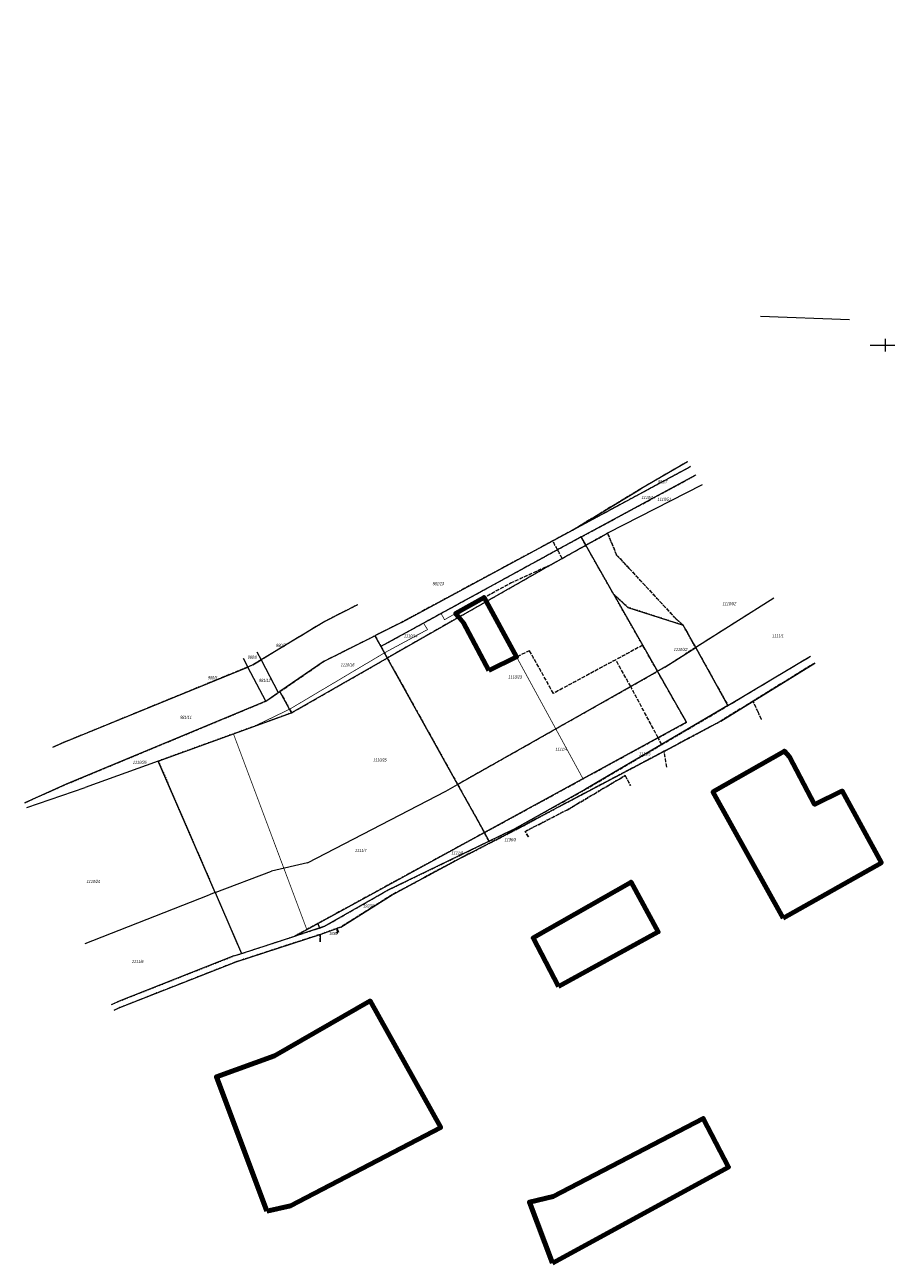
# Model space of a CAD drawing. Header units: metres. Extents: x 7408630 to 7411134, y 5569633 to 5570339.
# Tile 2 of 76: x 7409806 to 7410150, y 5569633 to 5570128. Entities that reach past the tile are written whole.
import ezdxf

# ---------------------------------------------------------------- set-up
doc = ezdxf.new("R2010")
doc.units = ezdxf.units.M
doc.header["$MEASUREMENT"] = 0
for name, pattern in [('1.5_0.5', [2, 1.5, -0.5]), ('218-500', [1, 0.5, -0.5]), ('HIDDEN', [9.525, 6.35, -3.175])]:
    doc.linetypes.add(name, pattern=pattern)
for name, color, linetype, lineweight in [('211-Nr działki', 7, 'Continuous', 0), ('217-Granica konturu klasyfikcyjnego', 7, 'Continuous', 0), ('218-Granica użytku', 7, 'Continuous', 0), ('219-Linia granicy', 7, 'Continuous', 0), ('Granica', 112, 'Continuous', 80), ('mapa krzyze', 7, 'Continuous', 0)]:
    doc.layers.add(name, color=color, linetype=linetype, lineweight=lineweight)
doc.layers.add('_MAPA', color=7, linetype='Continuous')
doc.styles.get("Standard").update_dxf_attribs({"font": 'arial.ttf'})

# ---------------------------------------------------------------- blocks, each defined once
blk = doc.blocks.new('A$C92b4fa8d')
at = {"color": 7, "linetype": 'Continuous', "lineweight": 13}
blk.add_line((-64.36, 60.16), (-99.9, 61.53), dxfattribs=at)
at = {"layer": 'mapa krzyze', "color": 7, "linetype": 'Continuous', "lineweight": 0}
for p, q in [((-50, 52.5), (-50, 50)), ((-50, 50), (-50, 47.5))]:
    blk.add_line(p, q, dxfattribs=at)
at = {"layer": 'mapa krzyze', "color": 7, "linetype": 'Continuous', "lineweight": 0, "flags": 128}
blk.add_lwpolyline([(-56.06, 50), (200, 50), (200, 178.14)], dxfattribs=at)
at = {"layer": '211-Nr działki', "color": 96, "linetype": 'Continuous', "lineweight": 13, "char_height": 1.25, "attachment_point": 7, "line_spacing_factor": 0.6}
for s, insert in [('\\FWORKING_1250;\\Q12;\\H1x;\\W0.72;981/7', (-141.05, -5.28)), ('\\FWORKING_1250;\\Q12;\\H1x;\\W0.72;1110/4', (-147.57, -11.55)), ('\\FWORKING_1250;\\Q12;\\H1x;\\W0.72;1110/51', (-141.23, -12.28)), ('\\FWORKING_1250;\\Q12;\\H1x;\\W0.72;981/13', (-231.25, -46.01)), ('\\FWORKING_1250;\\Q12;\\H1x;\\W0.72;1110/52', (-115.18, -54)), ('\\FWORKING_1250;\\Q12;\\H1x;\\W0.72;1110/14', (-242.69, -66.92)), ('\\FWORKING_1250;\\Q12;\\H1x;\\W0.72;1111/1', (-95.34, -66.87)), ('\\FWORKING_1250;\\Q12;\\H1x;\\W0.72;980/6', (-305.18, -75.39)), ('\\FWORKING_1250;\\Q12;\\H1x;\\W0.72;980/7', (-293.85, -70.7)), ('\\FWORKING_1250;\\Q12;\\H1x;\\W0.72;1110/22', (-134.71, -72.37)), ('\\FWORKING_1250;\\Q12;\\H1x;\\W0.72;1110/16', (-267.97, -78.47)), ('\\FWORKING_1250;\\Q12;\\H1x;\\W0.72;980/5', (-321.15, -83.62)), ('\\FWORKING_1250;\\Q12;\\H1x;\\W0.72;981/12', (-300.66, -84.7)), ('\\FWORKING_1250;\\Q12;\\H1x;\\W0.72;1110/23', (-200.9, -83.34)), ('\\FWORKING_1250;\\Q12;\\H1x;\\W0.72;981/11', (-332.23, -99.47)), ('\\FWORKING_1250;\\Q12;\\H1x;\\W0.72;1111/4', (-182.05, -112.25)), ('\\FWORKING_1250;\\Q12;\\H1x;\\W0.72;1111/5', (-148.61, -114.06)), ('\\FWORKING_1250;\\Q12;\\H1x;\\W0.72;1110/26', (-351.15, -117.48)), ('\\FWORKING_1250;\\Q12;\\H1x;\\W0.72;1110/25', (-255.03, -116.52)), ('\\FWORKING_1250;\\Q12;\\H1x;\\W0.72;1136/3', (-202.41, -148.42)), ('\\FWORKING_1250;\\Q12;\\H1x;\\W0.72;1111/7', (-262.29, -152.72)), ('\\FWORKING_1250;\\Q12;\\H1x;\\W0.72;1111/8', (-223.64, -153.71)), ('\\FWORKING_1250;\\Q12;\\H1x;\\W0.72;1110/24', (-369.66, -165.11)), ('\\FWORKING_1250;\\Q12;\\H1x;\\W0.72;1923/1', (-259.01, -174.91)), ('\\FWORKING_1250;\\Q12;\\H1x;\\W0.72;1930', (-272.64, -185.91)), ('\\FWORKING_1250;\\Q12;\\H1x;\\W0.72;1111/6', (-351.55, -197.15))]:
    blk.add_mtext(s, dxfattribs=dict(at, insert=insert))

msp = doc.modelspace()

# ---------------------------------------------------------------- linework, layer by layer
at = {"layer": '217-Granica konturu klasyfikcyjnego', "color": 3, "linetype": '1.5_0.5', "lineweight": 13, "flags": 128}
for points in [[(7409821.47999, 5569841.18108), (7409816.97926, 5569839.19227)], [(7409805.67362, 5569817.0074), (7409822.24999, 5569824.39108)], [(7409843.70999, 5569735.06108), (7409841.33959, 5569733.96765)]]:
    msp.add_lwpolyline(points, dxfattribs=at)
at = {"layer": '218-Granica użytku', "color": 7, "linetype": '218-500', "lineweight": 13, "flags": 128}
for points in [[(7409821.47999, 5569841.18108), (7409816.97926, 5569839.19227)], [(7409805.67362, 5569817.0074), (7409822.24999, 5569824.39108)], [(7409840.35306, 5569736.26453), (7409842.72999, 5569737.36108)], [(7409843.70999, 5569735.06108), (7409841.33959, 5569733.96765)]]:
    msp.add_lwpolyline(points, dxfattribs=at)
at = {"layer": '219-Linia granicy', "color": 96, "linetype": 'Continuous', "lineweight": 13, "flags": 128}
for points in [[(7409816.9748, 5569839.19019), (7409821.47999, 5569841.18108)], [(7409822.24999, 5569824.39108), (7409805.67362, 5569817.0074)], [(7409840.35306, 5569736.26453), (7409842.72999, 5569737.36108)], [(7409843.70999, 5569735.06108), (7409841.33959, 5569733.96765)]]:
    msp.add_lwpolyline(points, dxfattribs=at)
at = {"layer": 'Granica'}
for points in [[(7409902.55911, 5569653.63277), (7409912.07077, 5569655.82269), (7409972.13325, 5569687.06649), (7409943.93077, 5569737.75269), (7409905.65077, 5569715.84269), (7409882.36251, 5569707.42541)], [(7410016.81105, 5569632.83658), (7410007.62424, 5569657.30519), (7410017.1359, 5569659.49512), (7410077.19838, 5569690.73892), (7410087.30509, 5569671.30997)]]:
    msp.add_lwpolyline(points, close=True, dxfattribs=at)

# ---------------------------------------------------------------- block references
at = {"layer": '_MAPA'}
msp.add_blockref('A$C92b4fa8d', (7410200, 5569950), dxfattribs=at)

# ---------------------------------------------------------------- next in the draw order: linework, layer by layer
at = {"layer": '217-Granica konturu klasyfikcyjnego', "color": 3, "linetype": '1.5_0.5', "lineweight": 13, "flags": 128}
for points in [[(7410070.89471, 5569953.38343), (7410052.17999, 5569942.55108)], [(7410072.14141, 5569951.41341), (7410024.91999, 5569926.00108)], [(7410028.31999, 5569923.29108), (7410074.24642, 5569948.08708)], [(7410052.17999, 5569942.55108), (7410024.91999, 5569926.00108)], [(7410024.91999, 5569926.00108), (7410016.97999, 5569921.72108)], [(7410030.18999, 5569919.99108), (7410038.88999, 5569924.77108)], [(7410038.88999, 5569924.77108), (7410042.51999, 5569916.08108)], [(7410016.97999, 5569921.72108), (7409956.46999, 5569889.15108)], [(7410018.89999, 5569918.14108), (7410016.97999, 5569921.72108)], [(7410028.31999, 5569923.29108), (7410018.89999, 5569918.14108)], [(7410020.71999, 5569914.74108), (7410030.18999, 5569919.99108)], [(7410030.18999, 5569919.99108), (7410028.31999, 5569923.29108)], [(7410018.89999, 5569918.14108), (7409948.19999, 5569879.46108)], [(7410016.12999, 5569912.20108), (7410020.71999, 5569914.74108)], [(7410020.71999, 5569914.74108), (7410018.89999, 5569918.14108)], [(7410042.51999, 5569916.08108), (7410047.46999, 5569910.80108)], [(7410000.08999, 5569904.89108), (7410016.12999, 5569912.20108)], [(7410047.46999, 5569910.80108), (7410066.25999, 5569890.51108)], [(7409985.46999, 5569896.91108), (7410000.08999, 5569904.89108)], [(7410105.43055, 5569898.80998), (7410074.14999, 5569879.03108)], [(7409938.80803, 5569896.16131), (7409925.70999, 5569889.50108)], [(7409977.60999, 5569893.27108), (7409985.46999, 5569896.91108)], [(7409925.70999, 5569889.50108), (7409900.21999, 5569874.09108)], [(7409956.46999, 5569889.15108), (7409945.77999, 5569883.80108)], [(7409979.33999, 5569891.21108), (7409950.73999, 5569874.88108)], [(7409979.33999, 5569891.21108), (7409977.60999, 5569893.27108)], [(7409981.28999, 5569888.85108), (7409979.33999, 5569891.21108)], [(7410066.25999, 5569890.51108), (7410069.13999, 5569887.99108)], [(7409990.09999, 5569872.58108), (7409981.28999, 5569888.85108)], [(7410069.13999, 5569887.99108), (7410074.14999, 5569879.03108)], [(7409925.43999, 5569873.61108), (7409945.77999, 5569883.80108)], [(7409945.77999, 5569883.80108), (7409948.19999, 5569879.46108)], [(7409948.19999, 5569879.46108), (7409950.73999, 5569874.88108)], [(7410052.94999, 5569880.00108), (7410042.16999, 5569874.19108)], [(7410058.88999, 5569869.57108), (7410052.94999, 5569880.00108)], [(7410074.14999, 5569879.03108), (7410061.74999, 5569871.18108)], [(7410074.14999, 5569879.03108), (7410087.07999, 5569855.85108)], [(7409900.21999, 5569874.09108), (7409896.89999, 5569872.09108)], [(7409912.45999, 5569852.97108), (7409950.73999, 5569874.88108)], [(7409950.73999, 5569874.88108), (7409978.84999, 5569824.36108)], [(7410007.65999, 5569877.81108), (7409991.39999, 5569869.93108)], [(7410017.21999, 5569860.74108), (7410007.65999, 5569877.81108)], [(7410042.16999, 5569874.19108), (7410017.21999, 5569860.74108)], [(7410048.14999, 5569863.49108), (7410042.16999, 5569874.19108)], [(7410087.07999, 5569855.85108), (7410120.09726, 5569875.63368)], [(7409894.91999, 5569871.27108), (7409821.47999, 5569841.18108)], [(7409896.89999, 5569872.09108), (7409894.91999, 5569871.27108)], [(7409907.72999, 5569861.44108), (7409925.43999, 5569873.61108)], [(7409991.39999, 5569869.93108), (7409990.09999, 5569872.58108)], [(7410048.14999, 5569863.49108), (7410058.88999, 5569869.57108)], [(7410061.74999, 5569871.18108), (7410058.88999, 5569869.57108)], [(7410070.49999, 5569849.20108), (7410058.88999, 5569869.57108)], [(7410121.83522, 5569872.88736), (7410097.10999, 5569857.65108)], [(7409902.13999, 5569857.60108), (7409907.10999, 5569861.03108)], [(7409907.10999, 5569861.03108), (7409907.72999, 5569861.44108)], [(7409907.72999, 5569861.44108), (7409912.45999, 5569852.97108)], [(7409978.84999, 5569824.36108), (7410048.14999, 5569863.49108)], [(7410059.12999, 5569842.99108), (7410048.14999, 5569863.49108)], [(7409892.20999, 5569853.48108), (7409902.13999, 5569857.60108)], [(7410060.57999, 5569840.28108), (7410087.07999, 5569855.85108)], [(7410097.10999, 5569857.65108), (7410084.17999, 5569849.68108)], [(7410099.18999, 5569853.20108), (7410097.10999, 5569857.65108)], [(7409822.24999, 5569824.39108), (7409892.20999, 5569853.48108)], [(7410084.17999, 5569849.68108), (7410065.94999, 5569839.89108)], [(7410100.51979, 5569850.35926), (7410099.18999, 5569853.20108)], [(7410059.12999, 5569842.99108), (7410070.49999, 5569849.20108)], [(7409989.58999, 5569805.06108), (7410059.12999, 5569842.99108)], [(7410030.07999, 5569822.38108), (7410060.57999, 5569840.28108)], [(7410060.57999, 5569840.28108), (7410059.12999, 5569842.99108)], [(7410065.94999, 5569839.89108), (7410061.56999, 5569837.59108)], [(7410061.56999, 5569837.59108), (7410021.18999, 5569816.36108)], [(7410062.56895, 5569831.22316), (7410061.56999, 5569837.59108)], [(7410022.89999, 5569814.23108), (7410045.91999, 5569827.88108)], [(7410045.91999, 5569827.88108), (7410048.08448, 5569823.9196)], [(7409978.84999, 5569824.36108), (7409989.58999, 5569805.06108)], [(7410001.46999, 5569806.46108), (7410030.07999, 5569822.38108)], [(7410021.18999, 5569816.36108), (7410004.63999, 5569807.45108)], [(7410005.86999, 5569805.48108), (7410022.89999, 5569814.23108)], [(7409989.58999, 5569805.06108), (7409922.96999, 5569768.70108)], [(7410004.63999, 5569807.45108), (7409977.21999, 5569793.41108)], [(7409991.48999, 5569801.64108), (7409989.58999, 5569805.06108)], [(7409991.48999, 5569801.64108), (7410001.46999, 5569806.46108)], [(7410007.22516, 5569803.31694), (7410005.86999, 5569805.48108)], [(7409950.64999, 5569781.89108), (7409991.48999, 5569801.64108)], [(7409977.21999, 5569793.41108), (7409952.64999, 5569780.15108)], [(7409925.32999, 5569767.45108), (7409950.64999, 5569781.89108)], [(7409952.64999, 5569780.15108), (7409932.12999, 5569767.27108)], [(7409922.96999, 5569768.70108), (7409913.74999, 5569763.67108)], [(7409913.74999, 5569763.67108), (7409923.61999, 5569766.89108)], [(7409922.96999, 5569768.70108), (7409923.61999, 5569766.89108)], [(7409923.61999, 5569766.89108), (7409925.32999, 5569767.45108)], [(7409932.12999, 5569767.27108), (7409930.61999, 5569766.76108)], [(7409930.61999, 5569766.76108), (7409930.71458, 5569764.7377)], [(7409931.36403, 5569765.06518), (7409930.61999, 5569766.76108)], [(7409923.81999, 5569764.32108), (7409890.21999, 5569753.36108)], [(7409923.93948, 5569761.32147), (7409923.81999, 5569764.32108)], [(7409890.21999, 5569753.36108), (7409843.70999, 5569735.06108)]]:
    msp.add_lwpolyline(points, dxfattribs=at)
at = {"layer": '218-Granica użytku', "color": 7, "linetype": '218-500', "lineweight": 13, "flags": 128}
for points in [[(7410070.89471, 5569953.38343), (7410052.17999, 5569942.55108)], [(7410072.14141, 5569951.41341), (7410024.91999, 5569926.00108)], [(7410028.31999, 5569923.29108), (7410074.24642, 5569948.08708)], [(7410052.17999, 5569942.55108), (7410024.91999, 5569926.00108)], [(7410024.91999, 5569926.00108), (7410016.97999, 5569921.72108)], [(7410038.88999, 5569924.77108), (7410030.18999, 5569919.99108)], [(7410042.51999, 5569916.08108), (7410038.88999, 5569924.77108)], [(7410016.97999, 5569921.72108), (7409956.46999, 5569889.15108)], [(7410018.89999, 5569918.14108), (7410016.97999, 5569921.72108)], [(7410028.31999, 5569923.29108), (7410018.89999, 5569918.14108)], [(7410020.71999, 5569914.74108), (7410030.18999, 5569919.99108)], [(7410030.18999, 5569919.99108), (7410028.31999, 5569923.29108)], [(7410041.37999, 5569900.34108), (7410030.18999, 5569919.99108)], [(7410018.89999, 5569918.14108), (7409948.19999, 5569879.46108)], [(7410016.12999, 5569912.20108), (7410020.71999, 5569914.74108)], [(7410020.71999, 5569914.74108), (7410018.89999, 5569918.14108)], [(7410047.46999, 5569910.80108), (7410042.51999, 5569916.08108)], [(7409979.33999, 5569891.21108), (7410016.12999, 5569912.20108)], [(7410000.08999, 5569904.89108), (7410016.12999, 5569912.20108)], [(7410066.25999, 5569890.51108), (7410047.46999, 5569910.80108)], [(7409985.46999, 5569896.91108), (7410000.08999, 5569904.89108)], [(7410052.94999, 5569880.00108), (7410041.37999, 5569900.34108)], [(7410047.02999, 5569895.15108), (7410041.37999, 5569900.34108)], [(7410105.43055, 5569898.80998), (7410074.14999, 5569879.03108)], [(7409938.80803, 5569896.16131), (7409925.70999, 5569889.50108)], [(7409977.60999, 5569893.27108), (7409985.46999, 5569896.91108)], [(7410069.13999, 5569887.99108), (7410047.02999, 5569895.15108)], [(7409925.70999, 5569889.50108), (7409900.21999, 5569874.09108)], [(7409956.46999, 5569889.15108), (7409945.77999, 5569883.80108)], [(7409979.33999, 5569891.21108), (7409950.73999, 5569874.88108)], [(7409979.33999, 5569891.21108), (7409977.60999, 5569893.27108)], [(7409981.28999, 5569888.85108), (7409979.33999, 5569891.21108)], [(7410069.13999, 5569887.99108), (7410066.25999, 5569890.51108)], [(7409990.09999, 5569872.58108), (7409981.28999, 5569888.85108)], [(7410074.14999, 5569879.03108), (7410069.13999, 5569887.99108)], [(7409925.43999, 5569873.61108), (7409945.77999, 5569883.80108)], [(7409945.77999, 5569883.80108), (7409948.19999, 5569879.46108)], [(7409948.19999, 5569879.46108), (7409950.73999, 5569874.88108)], [(7410052.94999, 5569880.00108), (7410042.16999, 5569874.19108)], [(7410058.88999, 5569869.57108), (7410052.94999, 5569880.00108)], [(7410074.14999, 5569879.03108), (7410061.74999, 5569871.18108)], [(7410074.14999, 5569879.03108), (7410087.07999, 5569855.85108)], [(7409900.21999, 5569874.09108), (7409896.89999, 5569872.09108)], [(7409912.45999, 5569852.97108), (7409950.73999, 5569874.88108)], [(7409950.73999, 5569874.88108), (7409978.84999, 5569824.36108)], [(7410007.65999, 5569877.81108), (7409991.39999, 5569869.93108)], [(7410017.21999, 5569860.74108), (7410007.65999, 5569877.81108)], [(7410042.16999, 5569874.19108), (7410017.21999, 5569860.74108)], [(7410048.14999, 5569863.49108), (7410042.16999, 5569874.19108)], [(7410087.07999, 5569855.85108), (7410120.09726, 5569875.63368)], [(7409894.91999, 5569871.27108), (7409821.47999, 5569841.18108)], [(7409896.89999, 5569872.09108), (7409894.91999, 5569871.27108)], [(7409907.72999, 5569861.44108), (7409925.43999, 5569873.61108)], [(7409991.39999, 5569869.93108), (7409990.09999, 5569872.58108)], [(7410048.14999, 5569863.49108), (7410058.88999, 5569869.57108)], [(7410061.74999, 5569871.18108), (7410058.88999, 5569869.57108)], [(7410070.49999, 5569849.20108), (7410058.88999, 5569869.57108)], [(7410097.10999, 5569857.65108), (7410121.83522, 5569872.88736)], [(7409902.13999, 5569857.60108), (7409907.10999, 5569861.03108)], [(7409907.10999, 5569861.03108), (7409907.72999, 5569861.44108)], [(7409907.72999, 5569861.44108), (7409912.45999, 5569852.97108)], [(7409978.84999, 5569824.36108), (7410048.14999, 5569863.49108)], [(7410059.12999, 5569842.99108), (7410048.14999, 5569863.49108)], [(7409892.20999, 5569853.48108), (7409902.13999, 5569857.60108)], [(7410060.57999, 5569840.28108), (7410087.07999, 5569855.85108)], [(7410084.17999, 5569849.68108), (7410097.10999, 5569857.65108)], [(7410099.18999, 5569853.20108), (7410097.10999, 5569857.65108)], [(7409822.24999, 5569824.39108), (7409892.20999, 5569853.48108)], [(7409912.45999, 5569852.97108), (7409859.08999, 5569833.68108)], [(7410065.94999, 5569839.89108), (7410084.17999, 5569849.68108)], [(7410100.51979, 5569850.35926), (7410099.18999, 5569853.20108)], [(7410059.12999, 5569842.99108), (7410070.49999, 5569849.20108)], [(7409989.58999, 5569805.06108), (7410059.12999, 5569842.99108)], [(7410030.07999, 5569822.38108), (7410060.57999, 5569840.28108)], [(7410060.57999, 5569840.28108), (7410059.12999, 5569842.99108)], [(7410061.56999, 5569837.59108), (7410065.94999, 5569839.89108)], [(7410021.18999, 5569816.36108), (7410061.56999, 5569837.59108)], [(7410062.56895, 5569831.22316), (7410061.56999, 5569837.59108)], [(7409859.08999, 5569833.68108), (7409881.83999, 5569781.09108)], [(7410045.91999, 5569827.88108), (7410022.89999, 5569814.23108)], [(7410048.08448, 5569823.9196), (7410045.91999, 5569827.88108)], [(7409978.84999, 5569824.36108), (7409989.58999, 5569805.06108)], [(7410001.46999, 5569806.46108), (7410030.07999, 5569822.38108)], [(7410004.63999, 5569807.45108), (7410021.18999, 5569816.36108)], [(7410022.89999, 5569814.23108), (7410005.86999, 5569805.48108)], [(7409989.58999, 5569805.06108), (7409922.96999, 5569768.70108)], [(7409977.21999, 5569793.41108), (7410004.63999, 5569807.45108)], [(7409991.48999, 5569801.64108), (7409989.58999, 5569805.06108)], [(7409991.48999, 5569801.64108), (7410001.46999, 5569806.46108)], [(7410005.86999, 5569805.48108), (7410007.22516, 5569803.31694)], [(7409950.64999, 5569781.89108), (7409991.48999, 5569801.64108)], [(7409952.64999, 5569780.15108), (7409977.21999, 5569793.41108)], [(7409881.83999, 5569781.09108), (7409892.39999, 5569756.70108)], [(7409925.32999, 5569767.45108), (7409950.64999, 5569781.89108)], [(7409932.12999, 5569767.27108), (7409952.64999, 5569780.15108)], [(7409922.96999, 5569768.70108), (7409913.74999, 5569763.67108)], [(7409913.74999, 5569763.67108), (7409923.61999, 5569766.89108)], [(7409922.96999, 5569768.70108), (7409923.61999, 5569766.89108)], [(7409923.61999, 5569766.89108), (7409925.32999, 5569767.45108)], [(7409930.61999, 5569766.76108), (7409923.81999, 5569764.32108)], [(7409930.61999, 5569766.76108), (7409932.12999, 5569767.27108)], [(7409930.71458, 5569764.7377), (7409930.61999, 5569766.76108)], [(7409931.36403, 5569765.06518), (7409930.61999, 5569766.76108)], [(7409923.81999, 5569764.32108), (7409890.21999, 5569753.36108)], [(7409892.39999, 5569756.70108), (7409913.74999, 5569763.67108)], [(7409923.93948, 5569761.32147), (7409923.81999, 5569764.32108)], [(7409842.72999, 5569737.36108), (7409889.36999, 5569755.72108)], [(7409889.36999, 5569755.72108), (7409892.39999, 5569756.70108)], [(7409890.21999, 5569753.36108), (7409843.70999, 5569735.06108)]]:
    msp.add_lwpolyline(points, dxfattribs=at)
at = {"layer": '219-Linia granicy', "color": 96, "linetype": 'Continuous', "lineweight": 13, "flags": 128}
for points in [[(7410070.89544, 5569953.38228), (7410052.17999, 5569942.55108)], [(7410024.91999, 5569926.00108), (7410072.14141, 5569951.41341)], [(7410028.31999, 5569923.29108), (7410074.24642, 5569948.08708)], [(7410076.72851, 5569944.16488), (7410038.88999, 5569924.77108)], [(7410024.91999, 5569926.00108), (7410052.17999, 5569942.55108)], [(7409956.46999, 5569889.15108), (7410024.91999, 5569926.00108)], [(7410030.18999, 5569919.99108), (7410038.88999, 5569924.77108)], [(7410028.31999, 5569923.29108), (7409948.19999, 5569879.46108)], [(7410016.12999, 5569912.20108), (7410030.18999, 5569919.99108)], [(7410028.31999, 5569923.29108), (7410030.18999, 5569919.99108)], [(7410041.37999, 5569900.34108), (7410030.18999, 5569919.99108)], [(7410016.12999, 5569912.20108), (7409950.73999, 5569874.88108)], [(7410041.37999, 5569900.34108), (7410047.02999, 5569895.15108)], [(7410041.37999, 5569900.34108), (7410058.88999, 5569869.57108)], [(7410105.43055, 5569898.80998), (7410074.14999, 5569879.03108)], [(7409938.80803, 5569896.16131), (7409925.70999, 5569889.50108)], [(7410047.02999, 5569895.15108), (7410069.13999, 5569887.99108)], [(7409925.70999, 5569889.50108), (7409900.21999, 5569874.09108)], [(7409956.46999, 5569889.15108), (7409945.77999, 5569883.80108)], [(7410074.14999, 5569879.03108), (7410069.13999, 5569887.99108)], [(7409925.43999, 5569873.61108), (7409945.77999, 5569883.80108)], [(7409945.77999, 5569883.80108), (7409948.19999, 5569879.46108)], [(7409948.19999, 5569879.46108), (7409950.73999, 5569874.88108)], [(7410061.74999, 5569871.18108), (7410074.14999, 5569879.03108)], [(7410087.07999, 5569855.85108), (7410074.14999, 5569879.03108)], [(7409893.07266, 5569874.77474), (7409894.91999, 5569871.27108)], [(7409896.89999, 5569872.09108), (7409900.21999, 5569874.09108)], [(7409898.51554, 5569877.31991), (7409900.21999, 5569874.09108)], [(7409900.21999, 5569874.09108), (7409907.10999, 5569861.03108)], [(7409950.73999, 5569874.88108), (7409912.45999, 5569852.97108)], [(7409950.73999, 5569874.88108), (7409978.84999, 5569824.36108)], [(7410087.07999, 5569855.85108), (7410120.09726, 5569875.63368)], [(7409821.47999, 5569841.18108), (7409894.91999, 5569871.27108)], [(7409896.89999, 5569872.09108), (7409894.91999, 5569871.27108)], [(7409902.13999, 5569857.60108), (7409894.91999, 5569871.27108)], [(7409925.43999, 5569873.61108), (7409907.72999, 5569861.44108)], [(7409978.84999, 5569824.36108), (7410058.88999, 5569869.57108)], [(7410061.74999, 5569871.18108), (7410058.88999, 5569869.57108)], [(7410070.49999, 5569849.20108), (7410058.88999, 5569869.57108)], [(7410084.17999, 5569849.68108), (7410121.83529, 5569872.88725)], [(7409902.13999, 5569857.60108), (7409907.10999, 5569861.03108)], [(7409907.10999, 5569861.03108), (7409907.72999, 5569861.44108)], [(7409912.45999, 5569852.97108), (7409907.72999, 5569861.44108)], [(7409902.13999, 5569857.60108), (7409822.24999, 5569824.39108)], [(7410087.07999, 5569855.85108), (7410030.07999, 5569822.38108)], [(7409859.08999, 5569833.68108), (7409912.45999, 5569852.97108)], [(7410084.17999, 5569849.68108), (7410065.94999, 5569839.89108)], [(7410070.49999, 5569849.20108), (7409989.58999, 5569805.06108)], [(7410021.18999, 5569816.36108), (7410065.94999, 5569839.89108)], [(7409859.08999, 5569833.68108), (7409829.82999, 5569823.10108)], [(7409881.83999, 5569781.09108), (7409859.08999, 5569833.68108)], [(7409806.51963, 5569815.03765), (7409829.82999, 5569823.10108)], [(7409918.87999, 5569792.95108), (7409974.10999, 5569821.68108)], [(7409974.10999, 5569821.68108), (7409978.84999, 5569824.36108)], [(7409978.84999, 5569824.36108), (7409989.58999, 5569805.06108)], [(7410030.07999, 5569822.38108), (7410001.46999, 5569806.46108)], [(7410021.18999, 5569816.36108), (7410004.63999, 5569807.45108)], [(7409913.74999, 5569763.67108), (7409989.58999, 5569805.06108)], [(7410004.63999, 5569807.45108), (7409977.21999, 5569793.41108)], [(7409991.48999, 5569801.64108), (7409989.58999, 5569805.06108)], [(7410001.46999, 5569806.46108), (7409991.48999, 5569801.64108)], [(7409991.48999, 5569801.64108), (7409950.64999, 5569781.89108)], [(7409918.87999, 5569792.95108), (7409904.45999, 5569789.63108)], [(7409952.64999, 5569780.15108), (7409977.21999, 5569793.41108)], [(7409881.83999, 5569781.09108), (7409904.45999, 5569789.63108)], [(7409832.91999, 5569761.86108), (7409879.41999, 5569780.17108)], [(7409881.83999, 5569781.09108), (7409879.41999, 5569780.17108)], [(7409881.83999, 5569781.09108), (7409892.39999, 5569756.70108)], [(7409925.32999, 5569767.45108), (7409950.64999, 5569781.89108)], [(7409932.12999, 5569767.27108), (7409952.64999, 5569780.15108)], [(7409925.32999, 5569767.45108), (7409913.74999, 5569763.67108)], [(7409923.81999, 5569764.32108), (7409930.61999, 5569766.76108)], [(7409932.12999, 5569767.27108), (7409930.61999, 5569766.76108)], [(7409930.61999, 5569766.76108), (7409930.71458, 5569764.7377)], [(7409829.88278, 5569760.64211), (7409832.91999, 5569761.86108)], [(7409890.21999, 5569753.36108), (7409923.81999, 5569764.32108)], [(7409892.39999, 5569756.70108), (7409913.74999, 5569763.67108)], [(7409923.81999, 5569764.32108), (7409923.93948, 5569761.32147)], [(7409889.36999, 5569755.72108), (7409842.72999, 5569737.36108)], [(7409889.36999, 5569755.72108), (7409892.39999, 5569756.70108)], [(7409843.70999, 5569735.06108), (7409890.21999, 5569753.36108)]]:
    msp.add_lwpolyline(points, dxfattribs=at)
at = {"layer": 'Granica', "linetype": 'HIDDEN', "ltscale": 0.2, "const_width": 0.3}
msp.add_lwpolyline([(7409966.84671, 5569886.26721), (7409965.28787, 5569888.80987), (7409972.31295, 5569892.63739), (7409973.63994, 5569890.21168), (7409989.48096, 5569899.10037), (7410029.05776, 5569826.5925), (7409918.55484, 5569766.29335), (7409889.17174, 5569844.55379), (7409897.29501, 5569847.48986), (7409911.65584, 5569854.41107), (7409949.60025, 5569876.93619), (7409966.84671, 5569886.26721)], dxfattribs=at)
at = {"layer": 'Granica'}
for points in [[(7409991.39999, 5569869.93108), (7410002.47325, 5569875.29745), (7409989.48096, 5569899.10037), (7409978.08476, 5569892.70575), (7409979.33999, 5569891.21108), (7409981.23201, 5569888.95815)], [(7410109.18966, 5569770.81712), (7410148.49676, 5569793.01944), (7410132.81292, 5569821.75349), (7410121.76568, 5569816.33409), (7410111.62966, 5569835.30712), (7410109.68367, 5569837.66227), (7410081.07966, 5569821.33712)]]:
    msp.add_lwpolyline(points, close=True, dxfattribs=at)
msp.add_lwpolyline([(7410019.20429, 5569743.49579), (7410059.20818, 5569765.33101), (7410048.31544, 5569785.28738), (7410009.09761, 5569762.92475), (7410019.20428, 5569743.49578)], dxfattribs=at)

doc.saveas('drawing.dxf')
